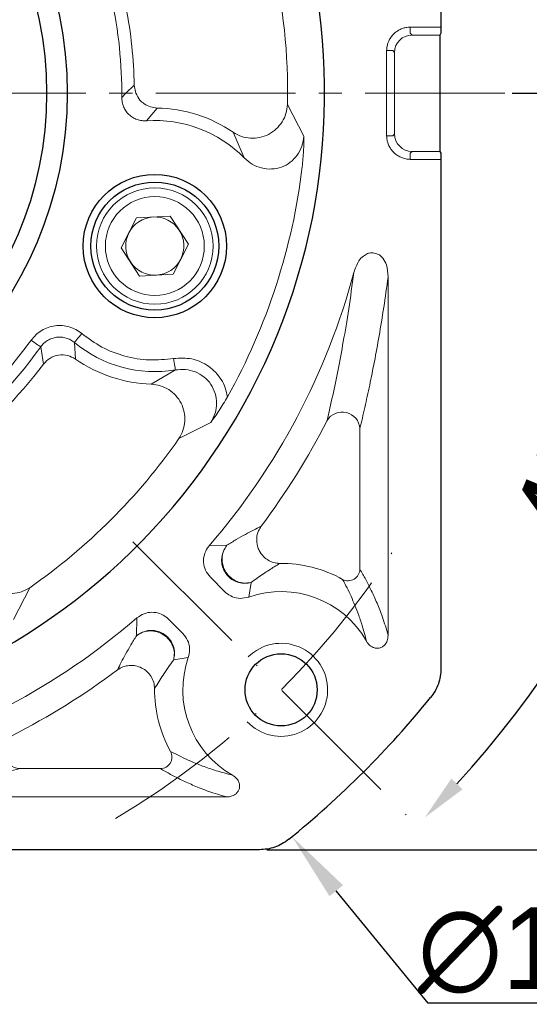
# Model space of a CAD drawing. Header units: millimetres. Extents: x 7972 to 8844, y -701 to -84.
# Tile 4 of 15: x 8165 to 8209, y -393 to -308. Entities that reach past the tile are written whole.
import ezdxf

# ---------------------------------------------------------------- set-up
doc = ezdxf.new("R2010")
doc.units = ezdxf.units.MM
doc.header["$PDSIZE"] = -5
doc.linetypes.add('ACAD_ISO10W100', pattern=[18, 12, -3, 0, -3])
doc.linetypes.add('点画线', pattern=[18, 12, -2, 2, -2])
doc.layers.get('0').update_dxf_attribs({"lineweight": 18})
doc.layers.get('Defpoints').update_dxf_attribs({"lineweight": 18})
for name, color, linetype, lineweight in [('7中心线层', 7, '点画线', 18), ('中心线层', 7, 'ACAD_ISO10W100', 0), ('尺寸线层', 3, 'Continuous', 18), ('粗实线', 7, 'Continuous', 40)]:
    doc.layers.add(name, color=color, linetype=linetype, lineweight=lineweight)
doc.styles.add('工程字', font='txt')
doc.dimstyles.new('DIMSTYLE_17', dxfattribs={"dimtxt": 8, "dimasz": 12, "dimexe": 0.18, "dimexo": 0.0625, "dimgap": 0.09, "dimtad": 1, "dimtih": 1, "dimtoh": 1, "dimdec": 3, "dimdsep": 46, "dimtxsty": 'Standard', "dimblk": '_CAXARROW', "dimcen": 0.09, "dimdle": 24, "dimadec": 0, "dimazin": 0, "dimtfac": 0.7, "dimtdec": 3, "dimtofl": 0, "dimtmove": 0, "dimatfit": 3, "dimfxl": 1, "dimtolj": 1, "dimarcsym": 0})
doc.dimstyles.new('ISO-25', dxfattribs={"dimtxt": 8, "dimasz": 4, "dimexe": 1.25, "dimexo": 0.625, "dimgap": 1.7, "dimtad": 1, "dimtxsty": '工程字', "dimcen": 2, "dimdle": 8, "dimadec": 0, "dimazin": 0, "dimtfac": 1, "dimtmove": 0, "dimatfit": 3, "dimfxl": 1, "dimarcsym": 0})

# ---------------------------------------------------------------- blocks, each defined once
blk = doc.blocks.new('*D103')
at = {"layer": 'Defpoints', "color": 0}
for p in [(8185.379, -249.438), (8240.154, -249.438), (8185.379, -379.438)]:
    blk.add_point(p, dxfattribs=at)
at = {"layer": '尺寸线层', "color": 0, "lineweight": -2}
for p, q in [((8186.004, -249.438), (8241.404, -249.438)), ((8240.154, -375.438), (8240.154, -253.438)), ((8186.004, -379.438), (8241.404, -379.438))]:
    blk.add_line(p, q, dxfattribs=at)
at = {"layer": '尺寸线层', "color": 0}
for points in [[(8240.821, -253.438), (8239.488, -253.438), (8240.154, -249.438)], [(8239.488, -375.438), (8240.821, -375.438), (8240.154, -379.438)]]:
    blk.add_solid(points, dxfattribs=at)
at = {"layer": '尺寸线层', "color": 0, "insert": (8234.454, -314.438), "char_height": 8, "attachment_point": 5, "rotation": 90, "style": '工程字'}
blk.add_mtext('130', dxfattribs=at)
blk = doc.blocks.new('*D104')
at = {"layer": 'Defpoints', "color": 0}
for p in [(8169.163, -249.983), (8102.775, -378.893)]:
    blk.add_point(p, dxfattribs=at)
at = {"layer": '尺寸线层', "color": 0, "lineweight": -2}
blk.add_line((8120.391, -344.688), (8104.607, -375.337), dxfattribs=at)
at = {"layer": '尺寸线层', "color": 0}
blk.add_solid([(8104.014, -375.032), (8105.2, -375.642), (8102.775, -378.893)], dxfattribs=at)
at = {"layer": '尺寸线层', "color": 0, "insert": (8109.552, -353.285), "char_height": 8, "attachment_point": 5, "rotation": 62.75189, "style": '工程字'}
blk.add_mtext('∅145', dxfattribs=at)
blk = doc.blocks.new('_CAXARROW')
blk.add_hatch(color=0).paths.add_polyline_path([(0, 0), (-1, 0.125), (-1, -0.125)], flags=0)
blk = doc.blocks.new('*D105')
at = {"layer": 'Defpoints', "color": 0}
for p in [(8083.761, -250.559), (8188.177, -378.318)]:
    blk.add_point(p, dxfattribs=at)
at = {"layer": '尺寸线层', "color": 0, "lineweight": -2}
for p, q in [((8135.879, -314.438), (8136.059, -314.438)), ((8135.969, -314.528), (8135.969, -314.348)), ((8199.875, -392.63), (8191.974, -382.963)), ((8219.958, -392.63), (8199.875, -392.63))]:
    blk.add_line(p, q, dxfattribs=at)
at = {"layer": '尺寸线层', "color": 0, "lineweight": -2, "xscale": 6, "yscale": 6, "zscale": 6, "rotation": 129.2588264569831}
blk.add_blockref('_CAXARROW', (8188.177, -378.318), dxfattribs=at)
at = {"layer": '尺寸线层', "color": 0, "lineweight": 15, "insert": (8210.417, -388.13), "char_height": 7, "attachment_point": 5, "style": '工程字'}
blk.add_mtext('\\A1;∅165', dxfattribs=at)
blk = doc.blocks.new('_FILLED')
at = {"linetype": 'ByBlock'}
blk.add_hatch(color=0, dxfattribs=at).paths.add_polyline_path([(0, 0), (-1, 0.133), (-1, -0.133)], flags=0)
blk = doc.blocks.new('*D107')
at = {"layer": 'Defpoints', "color": 0}
for p in [(8201.335, -250.445), (8175.879, -275.901), (8222.668, -291.575), (8066.089, -314.438), (8206.462, -314.438)]:
    blk.add_point(p, dxfattribs=at)
at = {"layer": '尺寸线层', "color": 0, "lineweight": -2}
blk.add_line((8207.087, -314.438), (8226.928, -314.438), dxfattribs=at)
blk.add_arc((8137.341, -314.438), 88.336, 2.59466, 42.40534, dxfattribs=at)
at = {"layer": '尺寸线层', "color": 0}
for points in [[(8203.05, -254.406), (8202.086, -255.327), (8199.805, -251.975)], [(8224.921, -310.454), (8226.254, -310.424), (8225.678, -314.438)]]:
    blk.add_solid(points, dxfattribs=at)
at = {"layer": '尺寸线层', "color": 0, "insert": (8224.22, -278.452), "char_height": 8, "attachment_point": 5, "rotation": 292.5, "style": '工程字'}
blk.add_mtext('45%%d', dxfattribs=at)
blk = doc.blocks.new('*D108')
at = {"layer": 'Defpoints', "color": 0}
for p in [(8066.089, -314.438), (8206.462, -314.438), (8175.879, -352.976), (8213.567, -358.447), (8201.335, -378.431)]:
    blk.add_point(p, dxfattribs=at)
at = {"layer": '尺寸线层', "color": 0, "lineweight": -2}
blk.add_line((8207.087, -314.438), (8226.609, -314.438), dxfattribs=at)
blk.add_arc((8137.341, -314.438), 88.018, 317.60404, 357.39596, dxfattribs=at)
at = {"layer": '尺寸线层', "color": 0}
for points in [[(8225.935, -318.452), (8224.602, -318.422), (8225.359, -314.438)], [(8201.861, -373.324), (8202.825, -374.245), (8199.58, -376.676)]]:
    blk.add_solid(points, dxfattribs=at)
at = {"layer": '尺寸线层', "color": 0, "insert": (8213.393, -345.94), "char_height": 8, "attachment_point": 5, "rotation": 67.5, "style": '工程字'}
blk.add_mtext('45%%d', dxfattribs=at)

msp = doc.modelspace()

# ---------------------------------------------------------------- linework, layer by layer
at = {"color": 7, "linetype": 'Continuous', "lineweight": 15}
for p, q in [((8198.3243, -309.2809), (8198.3243, -308.7555)), ((8198.3243, -308.7555), (8200.9692, -308.7555)), ((8198.3243, -309.2809), (8198.4816, -309.4382)), ((8200.8775, -309.4382), (8198.4816, -309.4382)), ((8196.3009, -318.0976), (8196.3009, -310.7789)), ((8196.3009, -310.7789), (8196.8264, -310.7789)), ((8196.9837, -310.9362), (8196.8264, -310.7789)), ((8196.9837, -310.9362), (8196.9837, -317.9403)), ((8173.9115, -314.4382), (8174.6176, -313.754)), ((8174.7568, -314.4382), (8174.6176, -313.754)), ((8173.9115, -314.4382), (8173.5492, -314.7988)), ((8189.1891, -318.1409), (8187.7905, -315.4004)), ((8176.578, -315.7109), (8175.6736, -316.8059)), ((8183.1147, -317.8004), (8184.0748, -319.9993)), ((8196.8264, -318.0976), (8196.3009, -318.0976)), ((8196.8264, -318.0976), (8196.9837, -317.9403)), ((8198.4816, -319.4382), (8198.3243, -319.5955)), ((8198.3243, -320.121), (8198.3243, -319.5955)), ((8200.8775, -319.4382), (8198.4816, -319.4382)), ((8200.9692, -320.121), (8198.3243, -320.121)), ((8173.5067, -327.7305), (8174.8102, -325.1547)), ((8174.8102, -325.1547), (8177.6926, -324.9957)), ((8177.6926, -324.9957), (8179.2715, -327.4124)), ((8175.0856, -330.1471), (8173.5067, -327.7305)), ((8179.2715, -327.4124), (8177.968, -329.9881)), ((8177.968, -329.9881), (8175.0856, -330.1471)), ((8196.4258, -361.0188), (8196.4258, -330.2195)), ((8169.4825, -335.8604), (8169.5705, -337.2778)), ((8166.584, -336.2355), (8166.8343, -337.7087)), ((8178.1562, -338.215), (8176.0869, -339.4296)), ((8178.459, -344.1196), (8181.2013, -342.7245)), ((8194.0043, -343.2517), (8194.0043, -355.3424)), ((8181.0617, -353.3238), (8182.582, -353.2859)), ((8181.1617, -356.0338), (8182.3871, -357.2592)), ((8164.2555, -359.6704), (8165.6505, -356.9281)), ((8184.4524, -357.7315), (8184.6501, -356.48)), ((8174.8548, -359.5267), (8174.8169, -361.051)), ((8178.7936, -360.8554), (8177.5649, -359.6266)), ((8178.011, -363.1191), (8179.2658, -362.921)), ((8176.8734, -372.4733), (8164.7826, -372.4733)), ((8151.7277, -374.8978), (8182.5611, -374.8978))]:
    msp.add_line(p, q, dxfattribs=at)
at = {"color": 7, "linetype": 'Continuous', "lineweight": 15, "flags": 128}
for points in [[(8165.7725, -335.6577), (8165.9227, -335.7647), (8166.0678, -335.8679), (8166.2027, -335.964), (8166.3228, -336.0496), (8166.4242, -336.1217), (8166.5031, -336.1779), (8166.557, -336.2163), (8166.584, -336.2355)], [(8170.1202, -335.0951), (8170.0021, -335.2367), (8169.8882, -335.3735), (8169.7821, -335.5008), (8169.6877, -335.6141), (8169.6081, -335.7096), (8169.546, -335.7841), (8169.5037, -335.8349), (8169.4825, -335.8604)], [(8177.993, -337.2323), (8178.0232, -337.4142), (8178.0524, -337.5898), (8178.0795, -337.7532), (8178.1037, -337.8988), (8178.124, -338.0214), (8178.1399, -338.117), (8178.1507, -338.1823), (8178.1562, -338.215)]]:
    msp.add_lwpolyline(points, dxfattribs=at)
at = {"color": 7, "linetype": 'Continuous', "lineweight": 15}
for radius in [5, 4.25]:
    msp.add_circle((8176.3891, -327.5714), radius, dxfattribs=at)
for centre, radius, start, end in [((8135.9692, -314.4382), 51.8302, 358.936266, 13.063734), ((8135.9692, -314.4382), 37.5818, 359.450279, 12.549721), ((8135.9692, -314.4382), 38.6545, 1.014157, 10.985843), ((8176.3891, -327.5714), 11.862, 55.459591, 89.08752), ((8176.3891, -327.5714), 10.7893, 44.57357, 93.80211), ((8135.9692, -314.4382), 53.4563, 330.785536, 353.214464), ((8176.3891, -327.5714), 2.5, 93.15762, 153.15762), ((8176.3891, -327.5714), 2.5, 33.15762, 93.15762), ((8176.3891, -327.5714), 2.5, 153.15762, 213.15762), ((8176.3891, -327.5714), 2.5, 333.15762, 33.15762), ((8176.3891, -327.5714), 2.5, 213.15762, 273.15762), ((8176.3891, -327.5714), 2.5, 273.15762, 333.15762), ((8135.9692, -314.4382), 59.5434, 319.227103, 345.015975), ((8176.3891, -327.5714), 10.7893, 230.19789, 279.42643), ((8135.9692, -314.4382), 37.5818, 305.450279, 324.549721), ((8176.3891, -327.5714), 11.862, 234.91248, 268.540409), ((8135.9692, -314.4382), 38.6545, 307.014157, 322.985843), ((8135.9692, -314.4382), 61.9649, 323.09187, 332.996404), ((8192.4844, -343.3579), 1.5235, 4.000298, 148.996042), ((8135.9692, -314.4382), 51.8302, 304.936266, 325.063734), ((8187.2344, -365.7035), 10.8649, 60.871553, 90.557052), ((8192.9974, -355.3243), 1.007, 241.899151, 358.972317), ((8187.2344, -365.7035), 8.4434, 29.753701, 109.237717), ((8135.9692, -314.4382), 59.5404, 284.962616, 310.775491), ((8187.2344, -365.7035), 8.4404, 160.751961, 240.314874), ((8135.9692, -314.4382), 61.9649, 297.003596, 306.90813), ((8187.2344, -365.7035), 10.8649, 179.442948, 209.128447), ((8164.8889, -370.9535), 1.5235, 121.004045, 265.999543), ((8176.8553, -371.4665), 1.007, 271.027574, 28.100957)]:
    msp.add_arc(centre, radius, start, end, dxfattribs=at)
at = {"color": 0}
msp.add_arc((8187.2344, -365.7035), 4, 223.236775, 135, dxfattribs=at)
at = {"color": 7, "linetype": 'Continuous', "lineweight": 15}
for centre, major_axis, end_param in [((8198.4857, -310.9403), (1.0636, -1.0636), 3.9256224), ((8198.4857, -317.9362), (1.0636, 1.0636), 3.9256213)]:
    msp.add_ellipse(centre, major_axis=major_axis, ratio=0.9972647, start_param=2.357564, end_param=end_param, dxfattribs=at)
for points, knots in [([(8198.3243, -308.7555), (8198.2015, -308.7635), (8197.9648, -308.779), (8197.6268, -308.8782), (8197.3181, -309.0237), (8197.0386, -309.2184), (8196.7952, -309.4561), (8196.5943, -309.7305), (8196.4369, -310.0444), (8196.327, -310.3968), (8196.3097, -310.65), (8196.3009, -310.7789)], [0, 0, 0, 0, 0.1163951, 0.2244062, 0.3316717, 0.438931, 0.5459299, 0.652921, 0.7599154, 0.8778936, 1, 1, 1, 1]), ([(8176.578, -315.7109), (8176.3868, -315.6905), (8175.9959, -315.6488), (8175.4954, -315.3887), (8175.0427, -314.9962), (8174.8624, -314.6444), (8174.7568, -314.4382)], [0, 0, 0, 0, 0.2445385, 0.5000791, 0.7070243, 1, 1, 1, 1]), ([(8175.6736, -316.8059), (8175.536, -316.8071), (8175.2613, -316.8096), (8174.8598, -316.7065), (8174.487, -316.5315), (8174.1582, -316.2818), (8173.8904, -315.9677), (8173.6946, -315.6056), (8173.5689, -315.2106), (8173.5558, -314.9363), (8173.5492, -314.7988)], [0, 0, 0, 0, 0.1255215, 0.2504833, 0.3751966, 0.5000429, 0.624878, 0.7495638, 0.8744962, 1, 1, 1, 1]), ([(8187.7905, -315.4004), (8187.7598, -315.6645), (8187.6986, -316.1923), (8187.3446, -316.9198), (8186.8321, -317.541), (8186.1674, -318.0083), (8185.4, -318.2731), (8184.5987, -318.3241), (8183.8061, -318.1861), (8183.3451, -317.9289), (8183.1147, -317.8004)], [0, 0, 0, 0, 0.124998, 0.2497854, 0.3748041, 0.5006711, 0.6264796, 0.7513316, 0.8757583, 1, 1, 1, 1]), ([(8196.3009, -318.0976), (8196.309, -318.2204), (8196.3245, -318.4571), (8196.4236, -318.7951), (8196.5691, -319.1037), (8196.7638, -319.3833), (8197.0015, -319.6267), (8197.276, -319.8275), (8197.5899, -319.985), (8197.9422, -320.0949), (8198.1955, -320.1122), (8198.3243, -320.121)], [0, 0, 0, 0, 0.1163962, 0.2244065, 0.3316729, 0.438932, 0.5459291, 0.6529201, 0.7599148, 0.8778925, 1, 1, 1, 1]), ([(8184.0748, -319.9993), (8184.2946, -320.1921), (8184.7322, -320.5759), (8185.5525, -320.9044), (8186.4206, -320.9927), (8187.2788, -320.8282), (8188.0439, -320.4073), (8188.6518, -319.7839), (8189.066, -319.0049), (8189.1479, -318.4298), (8189.189, -318.1409)], [0, 0, 0, 0, 0.126387, 0.251654, 0.3764398, 0.5007217, 0.6246386, 0.7490622, 0.8739414, 1, 1, 1, 1]), ([(8189.0511, -320.7543), (8189.0941, -320.2944), (8189.1804, -319.3726), (8189.1861, -318.5521), (8189.1891, -318.1409)], [0, 0, 0, 0, 0.4987919, 1, 1, 1, 1]), ([(8193.4882, -329.8331), (8193.6044, -329.4927), (8193.7815, -328.974), (8194.2429, -328.4371), (8194.5389, -328.2779), (8194.6658, -328.2096)], [0, 0, 0, 0, 0.5219407, 0.7951327, 1, 1, 1, 1]), ([(8195.6883, -328.3373), (8195.5417, -328.2684), (8195.2652, -328.1387), (8194.9, -328.1471), (8194.7145, -328.1967), (8194.6658, -328.2096)], [0, 0, 0, 0, 0.454558, 0.8569955, 1, 1, 1, 1]), ([(8195.6883, -328.3373), (8195.7873, -328.4268), (8196.0511, -328.6652), (8196.3649, -329.3118), (8196.4026, -329.8742), (8196.4258, -330.2195)], [0, 0, 0, 0, 0.1882552, 0.5015736, 1, 1, 1, 1]), ([(8193.488, -329.8331), (8193.3404, -330.9095), (8193.0436, -333.0736), (8192.5881, -335.7668), (8192.1279, -338.2167), (8191.6598, -340.4744), (8191.3412, -341.8638), (8191.1786, -342.5732)], [0, 0, 0, 0, 0.2023559, 0.4068413, 0.6009718, 0.7962533, 1, 1, 1, 1]), ([(8194.0043, -343.2517), (8194.1457, -342.6527), (8194.4272, -341.4605), (8194.8426, -339.5443), (8195.2524, -337.5059), (8195.6579, -335.301), (8196.053, -332.9235), (8196.3035, -331.1068), (8196.4258, -330.2195)], [0, 0, 0, 0, 0.1687319, 0.3358223, 0.5011046, 0.6684869, 0.8380782, 1, 1, 1, 1]), ([(8165.7725, -335.6577), (8165.9012, -335.4973), (8166.1586, -335.1765), (8166.6598, -334.8106), (8167.217, -334.5452), (8167.8191, -334.4049), (8168.4378, -334.386), (8169.0453, -334.5013), (8169.624, -334.7279), (8169.9548, -334.9727), (8170.1202, -335.0951)], [0, 0, 0, 0, 0.1250777, 0.2500913, 0.3747983, 0.4996656, 0.6246265, 0.7497213, 0.8749203, 1, 1, 1, 1]), ([(8157.1887, -344.2415), (8158.2657, -343.4194), (8160.4205, -341.7746), (8163.3055, -338.8897), (8164.9504, -336.7348), (8165.7725, -335.6577)], [0, 0, 0, 0, 0.3332368, 0.6667429, 1, 1, 1, 1]), ([(8166.584, -336.2355), (8166.6701, -336.1284), (8166.842, -335.9145), (8167.1758, -335.6692), (8167.5465, -335.4911), (8167.9469, -335.3936), (8168.3594, -335.3856), (8168.7644, -335.4637), (8169.1508, -335.6157), (8169.372, -335.7789), (8169.4825, -335.8604)], [0, 0, 0, 0, 0.1252758, 0.2503197, 0.3750581, 0.4994621, 0.6240868, 0.7493132, 0.8747664, 1, 1, 1, 1]), ([(8170.1202, -335.0951), (8170.68, -335.5063), (8171.8127, -336.3385), (8173.8058, -337.0876), (8175.9041, -337.4491), (8177.3021, -337.304), (8177.993, -337.2323)], [0, 0, 0, 0, 0.2470938, 0.5, 0.7529057, 1, 1, 1, 1]), ([(8166.8343, -337.7087), (8167.004, -337.5303), (8167.3567, -337.1596), (8168.1089, -336.8999), (8168.9046, -336.9159), (8169.3541, -337.1602), (8169.5705, -337.2778)], [0, 0, 0, 0, 0.2406309, 0.5000003, 0.7593707, 1, 1, 1, 1]), ([(8177.993, -337.2323), (8178.5236, -337.2024), (8179.5837, -337.1428), (8180.8261, -337.7147), (8181.6283, -338.4008), (8182.1101, -339.0353), (8182.4653, -339.7509), (8182.5723, -340.2695), (8182.6258, -340.5292)], [0, 0, 0, 0, 0.2494766, 0.4984731, 0.6242107, 0.7492745, 0.874478, 1, 1, 1, 1]), ([(8178.1562, -338.215), (8178.4469, -338.1879), (8179.0267, -338.1337), (8179.8831, -338.3519), (8180.6401, -338.7889), (8181.236, -339.4299), (8181.6094, -340.2191), (8181.7318, -341.0809), (8181.6097, -341.9533), (8181.3378, -342.4668), (8181.2013, -342.7245)], [0, 0, 0, 0, 0.1261787, 0.2516666, 0.3765354, 0.50104, 0.6251823, 0.7490611, 0.8740362, 1, 1, 1, 1]), ([(8176.0869, -339.4296), (8176.3487, -339.4615), (8176.8737, -339.5254), (8177.5964, -339.8822), (8178.2151, -340.3945), (8178.6804, -341.058), (8178.9408, -341.8255), (8178.9892, -342.6283), (8178.8492, -343.4249), (8178.5891, -343.8881), (8178.459, -344.1196)], [0, 0, 0, 0, 0.1242654, 0.2491482, 0.3743386, 0.4997577, 0.6251184, 0.7501902, 0.8751373, 1, 1, 1, 1]), ([(8181.2013, -342.7245), (8181.4407, -342.3901), (8181.9183, -341.723), (8182.3904, -340.9265), (8182.6258, -340.5292)], [0, 0, 0, 0, 0.5012085, 1, 1, 1, 1]), ([(8182.582, -353.2859), (8182.8535, -353.1169), (8183.4194, -352.7648), (8184.1654, -352.342), (8184.8691, -351.9697), (8185.3006, -351.7567), (8185.5163, -351.6502)], [0, 0, 0, 0, 0.2399395, 0.5000697, 0.7499989, 1, 1, 1, 1]), ([(8187.1288, -354.839), (8186.9509, -354.8239), (8186.5881, -354.793), (8186.1107, -354.572), (8185.6755, -354.2276), (8185.3748, -353.8123), (8185.1644, -353.2666), (8185.1085, -352.6789), (8185.2427, -352.0865), (8185.4358, -351.7786), (8185.5163, -351.6502)], [0, 0, 0, 0, 0.122623, 0.2500746, 0.3537618, 0.50008, 0.5924171, 0.749991, 0.895776, 1, 1, 1, 1]), ([(8181.1617, -356.0338), (8181.0024, -355.8371), (8180.7009, -355.4649), (8180.5417, -354.7672), (8180.607, -354.0972), (8180.8266, -353.6143), (8181.0134, -353.3834), (8181.0617, -353.3238)], [0, 0, 0, 0, 0.2523737, 0.4777426, 0.700322, 0.9226154, 1, 1, 1, 1]), ([(8182.7037, -355.9703), (8182.5793, -355.8214), (8182.3676, -355.5681), (8182.1864, -355.1076), (8182.1077, -354.6486), (8182.146, -354.1829), (8182.2881, -353.7088), (8182.4743, -353.441), (8182.582, -353.2859)], [0, 0, 0, 0, 0.1971033, 0.3354129, 0.4999916, 0.6685001, 0.808122, 1, 1, 1, 1]), ([(8182.582, -353.2859), (8182.4738, -353.4516), (8182.2517, -353.7916), (8182.1524, -354.3442), (8182.181, -354.7693), (8182.2742, -355.1755), (8182.4768, -355.6206), (8182.8931, -356.0941), (8183.4371, -356.4217), (8184.0534, -356.5743), (8184.4545, -356.5109), (8184.6501, -356.48)], [0, 0, 0, 0, 0.1218146, 0.2499051, 0.333793, 0.378374, 0.500189, 0.6220038, 0.7500946, 0.8781855, 1, 1, 1, 1]), ([(8165.6505, -356.9281), (8165.4188, -357.0585), (8164.9559, -357.3192), (8164.1593, -357.4604), (8163.3554, -357.4109), (8162.5867, -357.1478), (8161.9215, -356.6827), (8161.4092, -356.0644), (8161.0549, -355.342), (8160.992, -354.8179), (8160.9606, -354.556)], [0, 0, 0, 0, 0.1249979, 0.2497854, 0.3748032, 0.5006709, 0.6264795, 0.7513317, 0.8757585, 1, 1, 1, 1]), ([(8187.1288, -354.839), (8186.9701, -354.9351), (8186.6672, -355.1184), (8186.1992, -355.4171), (8185.7141, -355.7359), (8185.2033, -356.0814), (8184.8297, -356.3506), (8184.6501, -356.48)], [0, 0, 0, 0, 0.2146879, 0.4097604, 0.6075177, 0.8112943, 1, 1, 1, 1]), ([(8184.6501, -356.48), (8184.4803, -356.5134), (8184.1348, -356.5814), (8183.6032, -356.5068), (8183.1032, -356.3112), (8182.8353, -356.0826), (8182.7037, -355.9703)], [0, 0, 0, 0, 0.2456086, 0.4999998, 0.7543922, 1, 1, 1, 1]), ([(8196.4258, -361.0188), (8196.2685, -360.4771), (8195.9552, -359.3978), (8195.4716, -358.2219), (8194.9891, -357.1629), (8194.4984, -356.2017), (8194.1715, -355.6332), (8194.0043, -355.3424)], [0, 0, 0, 0, 0.1990356, 0.396521, 0.5990012, 0.7948793, 1, 1, 1, 1]), ([(8194.5647, -361.5132), (8194.4561, -361.0975), (8194.2388, -360.2661), (8193.9081, -359.2986), (8193.5819, -358.4359), (8193.2402, -357.6526), (8192.8914, -356.9143), (8192.6491, -356.4527), (8192.5231, -356.2126)], [0, 0, 0, 0, 0.1653163, 0.3306103, 0.4994869, 0.658756, 0.8225419, 1, 1, 1, 1]), ([(8184.4524, -357.7315), (8184.2057, -357.7891), (8183.7398, -357.8977), (8183.0451, -357.7355), (8182.6157, -357.4789), (8182.4217, -357.2925), (8182.3871, -357.2592)], [0, 0, 0, 0, 0.3374871, 0.6371963, 0.9353033, 1, 1, 1, 1]), ([(8174.8548, -359.5267), (8175.0546, -359.3869), (8175.4394, -359.1176), (8176.1363, -359.0018), (8176.8014, -359.1074), (8177.2786, -359.3598), (8177.5024, -359.5683), (8177.5649, -359.6266)], [0, 0, 0, 0, 0.2433586, 0.4687676, 0.6914609, 0.9137982, 1, 1, 1, 1]), ([(8173.1812, -363.9853), (8173.2877, -363.7696), (8173.5007, -363.3382), (8173.873, -362.6344), (8174.2957, -361.8885), (8174.6479, -361.3226), (8174.8169, -361.051)], [0, 0, 0, 0, 0.2500011, 0.4999303, 0.7600518, 1, 1, 1, 1]), ([(8174.8169, -361.051), (8175.0152, -360.9198), (8175.4262, -360.6479), (8176.1844, -360.5538), (8176.931, -360.7162), (8177.3157, -361.0241), (8177.5013, -361.1728)], [0, 0, 0, 0, 0.2413259, 0.4999997, 0.7586737, 1, 1, 1, 1]), ([(8178.011, -363.1191), (8178.0419, -362.9236), (8178.1053, -362.5224), (8177.9527, -361.9061), (8177.6251, -361.3621), (8177.1515, -360.9459), (8176.5779, -360.6841), (8175.9475, -360.6078), (8175.3228, -360.7208), (8174.9827, -360.9428), (8174.8169, -361.051)], [0, 0, 0, 0, 0.1218605, 0.2499998, 0.378139, 0.4999998, 0.6218601, 0.7500003, 0.8781391, 1, 1, 1, 1]), ([(8177.5013, -361.1728), (8177.5995, -361.2857), (8177.8301, -361.551), (8178.0336, -362.0464), (8178.1123, -362.6005), (8178.0448, -362.9462), (8178.011, -363.1191)], [0, 0, 0, 0, 0.212868, 0.499952, 0.749976, 1, 1, 1, 1]), ([(8178.7936, -360.8554), (8178.9491, -361.0471), (8179.2463, -361.4135), (8179.4074, -362.1017), (8179.3675, -362.6071), (8179.2826, -362.8693), (8179.2658, -362.921)], [0, 0, 0, 0, 0.3288645, 0.628577, 0.9267155, 1, 1, 1, 1]), ([(8196.4258, -361.0188), (8196.4132, -361.1834), (8196.3916, -361.4646), (8196.1953, -361.8025), (8195.9549, -362.0186), (8195.6765, -362.1297), (8195.3883, -362.1382), (8195.1117, -362.0592), (8194.8449, -361.8894), (8194.6666, -361.6901), (8194.5859, -361.5498), (8194.5648, -361.5132)], [0, 0, 0, 0, 0.1789182, 0.305846, 0.4120254, 0.5186636, 0.6146346, 0.7117009, 0.8217992, 0.9534872, 1, 1, 1, 1]), ([(8173.1812, -363.9853), (8173.3335, -363.8921), (8173.6441, -363.702), (8174.1901, -363.5905), (8174.7472, -363.6228), (8175.271, -363.804), (8175.731, -364.119), (8176.0885, -364.5479), (8176.3239, -365.057), (8176.3548, -365.4199), (8176.37, -365.5978)], [0, 0, 0, 0, 0.1225854, 0.2499999, 0.3749538, 0.5000002, 0.6225856, 0.75, 0.8774138, 1, 1, 1, 1]), ([(8178.011, -363.1191), (8177.8493, -363.3445), (8177.5098, -363.8176), (8177.1004, -364.4344), (8176.7137, -365.0316), (8176.4891, -365.4015), (8176.37, -365.5978)], [0, 0, 0, 0, 0.23823, 0.5000454, 0.7347014, 1, 1, 1, 1]), ([(8183.0545, -373.0362), (8182.572, -372.9082), (8181.5844, -372.6463), (8180.4799, -372.253), (8179.4814, -371.8462), (8178.5729, -371.4253), (8178.029, -371.1412), (8177.7436, -370.9922)], [0, 0, 0, 0, 0.1937404, 0.3965603, 0.5999096, 0.7900125, 1, 1, 1, 1]), ([(8151.7277, -374.8978), (8152.8151, -374.7465), (8154.9847, -374.4447), (8157.7362, -373.967), (8160.2654, -373.481), (8162.6173, -372.9827), (8164.0552, -372.6444), (8164.7826, -372.4733)], [0, 0, 0, 0, 0.1994366, 0.3979012, 0.5967866, 0.7960025, 1, 1, 1, 1]), ([(8182.5611, -374.8978), (8182.0212, -374.7414), (8180.9356, -374.427), (8179.7583, -373.9429), (8178.6867, -373.4553), (8177.7279, -372.9649), (8177.1585, -372.6373), (8176.8734, -372.4733)], [0, 0, 0, 0, 0.1977209, 0.3975208, 0.5987607, 0.7990725, 1, 1, 1, 1]), ([(8183.0544, -373.0362), (8183.1913, -373.1287), (8183.4241, -373.286), (8183.6198, -373.6225), (8183.688, -373.9361), (8183.647, -374.2317), (8183.5126, -374.4871), (8183.3062, -374.6909), (8183.0243, -374.8409), (8182.7624, -374.8971), (8182.6016, -374.8977), (8182.5611, -374.8978)], [0, 0, 0, 0, 0.1793292, 0.3051152, 0.4108165, 0.5169403, 0.6133031, 0.7116592, 0.823159, 0.9554919, 1, 1, 1, 1])]:
    msp.add_open_spline(points, degree=3, knots=knots, dxfattribs=at)
at = {"layer": '7中心线层'}
msp.add_line((8206.4624, -314.4382), (8056.0225, -314.4382), dxfattribs=at)
at = {"layer": '中心线层', "color": 0}
msp.add_line((8174.5065, -352.9755), (8199.9624, -378.4314), dxfattribs=at)
msp.add_arc((8135.9692, -314.4382), 72.5, 300.73805, 329.26195, dxfattribs=at)
at = {"layer": '粗实线', "linetype": 'Continuous', "lineweight": 30}
for p, q in [((8200.9692, -265.0287), (8200.9692, -308.7555)), ((8200.9692, -308.7555), (8200.9561, -309.2809)), ((8200.9561, -309.2809), (8200.8775, -309.4382)), ((8200.8775, -309.4382), (8200.8775, -319.4382)), ((8200.8775, -319.4382), (8200.9561, -319.5955)), ((8200.9561, -319.5955), (8200.9692, -320.121)), ((8200.9692, -320.121), (8200.9692, -363.8477)), ((8185.3787, -379.4382), (8086.5597, -379.4382))]:
    msp.add_line(p, q, dxfattribs=at)
for centre, radius in [((8135.9692, -314.4382), 32.8922), ((8135.9692, -314.4382), 31.1283), ((8176.3891, -327.5714), 6.1578), ((8176.3891, -327.5714), 5.5), ((8187.2344, -365.7035), 3.1)]:
    msp.add_circle(centre, radius, dxfattribs=at)
for radius, start, end in [(55, 246.104171, 230.518351), (82.5, 309.006555, 320.993445)]:
    msp.add_arc((8135.9692, -314.4382), radius, start, end, dxfattribs=at)
for points, knots in [([(8200.9692, -363.8477), (8200.9566, -364.0806), (8200.92, -364.7608), (8200.605, -365.6397), (8200.2097, -366.1831), (8200.0778, -366.3645)], [0, 0, 0, 0, 0.2576469, 0.7523011, 1, 1, 1, 1]), ([(8187.8955, -378.5468), (8187.7019, -378.6867), (8187.1452, -379.089), (8186.2626, -379.3933), (8185.5971, -379.4271), (8185.3787, -379.4382)], [0, 0, 0, 0, 0.2637648, 0.7584213, 1, 1, 1, 1])]:
    msp.add_open_spline(points, degree=3, knots=knots, dxfattribs=at)

# ---------------------------------------------------------------- dimensions: what is measured, and where the dimension line sits
at = {"layer": '尺寸线层'}
dim = msp.add_linear_dim(base=(8240.1542, -249.4382), p1=(8185.3787, -379.4382), p2=(8185.3787, -249.4382), angle=90, dimstyle='ISO-25', override={"dimtxsty": '工程字'}, dxfattribs=at)
dim.commit()
dim.dimension.update_dxf_attribs({"geometry": '*D103', "text_midpoint": (8234.4542, -314.4382)})
dim = msp.add_diameter_dim_2p(p1=(8169.1629, -249.9834), p2=(8102.7755, -378.8931), dimstyle='ISO-25', override={"dimtxsty": '工程字'}, dxfattribs=at)
dim.commit()
dim.dimension.update_dxf_attribs({"geometry": '*D104', "text_midpoint": (8114.6196, -355.8944), "dimtype": 163})
for base, line1, line2, picture, middle in [((8222.6678, -291.5751), ((8175.8788, -275.9009), (8201.3346, -250.4451)), ((8066.089, -314.4382), (8206.4624, -314.4382)), '*D107', (8224.2197, -278.4521)), ((8213.5673, -358.4472), ((8066.089, -314.4382), (8206.4624, -314.4382)), ((8175.8788, -352.9755), (8201.3346, -378.4314)), '*D108', (8213.3934, -345.94))]:
    dim = msp.add_angular_dim_2l(base=base, line1=line1, line2=line2, dimstyle='ISO-25', override={"dimtxsty": '工程字'}, dxfattribs=at)
    dim.commit()
    dim.dimension.update_dxf_attribs({"geometry": picture, "text_midpoint": middle})
at = {"layer": '尺寸线层', "lineweight": 15}
dim = msp.add_diameter_dim_2p(p1=(8083.7612, -250.5589), p2=(8188.1772, -378.3176), dimstyle='DIMSTYLE_17', override={"dimtxt": 7, "dimasz": 6, "dimgap": 1, "dimtxsty": '工程字', "dimtol": 0, "dimldrblk": '_FILLED'}, dxfattribs=at)
dim.commit()
dim.dimension.update_dxf_attribs({"geometry": '*D105', "text_midpoint": (8210.4166, -392.63), "dimtype": 163})

doc.saveas('drawing.dxf')
